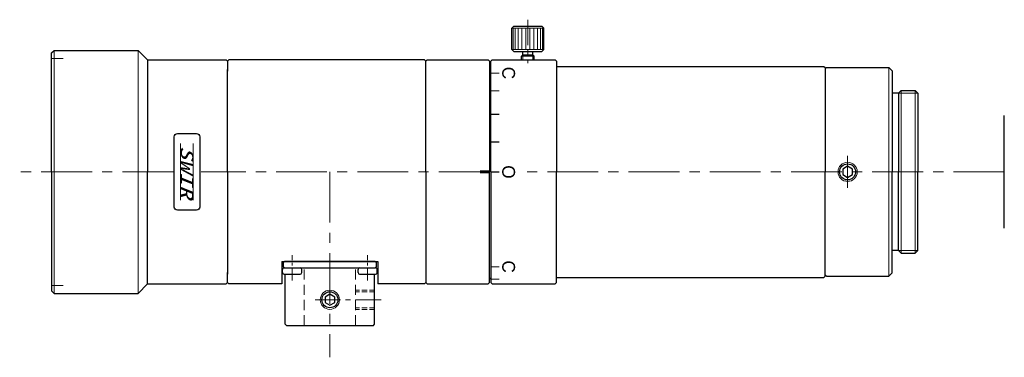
# Model space of a CAD drawing. Header units: millimetres. Extents: x -20 to 133, y 21 to 74.
import ezdxf
from ezdxf.enums import TextEntityAlignment as Align

# ---------------------------------------------------------------- set-up
doc = ezdxf.new("R2010")
doc.units = ezdxf.units.MM
doc.header["$LTSCALE"] = 0.25
doc.linetypes.add('CENTER', pattern=[50.8, 31.75, -6.35, 6.35, -6.35])
doc.linetypes.add('HIDDEN', pattern=[9.525, 6.35, -3.175])
doc.layers.add('00_補助線', color=252, linetype='Continuous', lineweight=0, plot=False)
for name, color, linetype, lineweight in [('01_中心線', 1, 'CENTER', 20), ('03_寸法・文字', 50, 'Continuous', 20), ('iris＆image_circle', 7, 'Continuous', 30), ('画層1', 7, 'Continuous', 30), ('ﾋﾞｽ・ﾈｼﾞ', 7, 'Continuous', 30)]:
    doc.layers.add(name, color=color, linetype=linetype, lineweight=lineweight)
doc.styles.add('VS Standard', font='txt', dxfattribs={"height": 3})

# ---------------------------------------------------------------- blocks, each defined once
blk = doc.blocks.new('HM30##')
at = {"layer": '画層1'}
blk.add_lwpolyline([(-0.75, -0.43), (0, -0.87), (0.75, -0.43), (0.75, 0.43), (0, 0.87), (-0.75, 0.43)], close=True, dxfattribs=at)
at = {"layer": '画層1', "lineweight": 9}
blk.add_circle((0, 0), 1.5, dxfattribs=at)
at = {"layer": '画層1'}
blk.add_circle((0, 0), 1.25, dxfattribs=at)
blk = doc.blocks.new('シール_SWIR')
at = {"layer": '00_補助線'}
for p, q in [((-4.44, 1), (4.44, 1)), ((4.44, -1), (-4.44, -1))]:
    blk.add_line(p, q, dxfattribs=at)
at = {"layer": '画層1'}
blk.add_lwpolyline([(-5.5, 2), (5.5, 2, -0.414214), (6, 1.5), (6, -1.5, -0.414214), (5.5, -2), (-5.5, -2, -0.414214), (-6, -1.5), (-6, 1.5, -0.414214)], format="xyb", close=True, dxfattribs=at)
at = {"layer": '03_寸法・文字', "insert": (0, 0), "char_height": 2, "attachment_point": 5, "style": 'VS Standard'}
blk.add_mtext('{\\fMS Gothic|b0|i1|c128|p49;\\W1.5;SWIR}', dxfattribs=at)

msp = doc.modelspace()

# ---------------------------------------------------------------- hatches: boundary and pattern name
at = {"layer": '03_寸法・文字'}
h = msp.add_hatch(color=256, dxfattribs=at)
h.dxf.hatch_style = 1
h.paths.add_polyline_path([(51.46, 50.25), (52.96, 50.25), (52.96, 49.75), (51.46, 49.75)])

# ---------------------------------------------------------------- linework, layer by layer
at = {"layer": '00_補助線', "lineweight": 20}
for p, q in [((-15.49, 67.75), (-13.69, 67.75)), ((-15.49, 32.25), (-13.69, 32.25))]:
    msp.add_line(p, q, dxfattribs=at)
at = {"layer": '01_中心線', "ltscale": 0.5}
for p, q in [((58.96, 73.8), (58.96, 67)), ((36.01, 30), (25.51, 30))]:
    msp.add_line(p, q, dxfattribs=at)
at = {"layer": '01_中心線'}
for p, q in [((108.96, 47.5), (108.96, 52.5)), ((3.52, 50), (-20.49, 50)), ((52.96, 50), (7.86, 50)), ((28.01, 50), (28.01, 21)), ((133.46, 50), (57.44, 50))]:
    msp.add_line(p, q, dxfattribs=at)
at = {"layer": '01_中心線', "ltscale": 0.25}
for p, q in [((22.11, 33), (22.11, 37)), ((33.91, 33), (33.91, 37))]:
    msp.add_line(p, q, dxfattribs=at)
at = {"layer": '03_寸法・文字', "lineweight": 15}
msp.add_line((53.16, 65.45), (54.46, 65.45), dxfattribs=at)
at = {"layer": '03_寸法・文字', "lineweight": 20}
msp.add_line((53.16, 62.69), (54.46, 62.69), dxfattribs=at)
at = {"layer": '03_寸法・文字', "lineweight": 30}
for p, q in [((53.16, 59.01), (54.46, 59.01)), ((53.16, 54.68), (54.46, 54.68)), ((53.16, 50), (54.46, 50))]:
    msp.add_line(p, q, dxfattribs=at)
at = {"layer": '03_寸法・文字', "lineweight": 9}
for p, q in [((53.16, 35.16), (54.46, 35.16)), ((53.16, 33.22), (54.46, 33.22))]:
    msp.add_line(p, q, dxfattribs=at)
at = {"layer": 'iris＆image_circle'}
msp.add_line((133.46, 41.18), (133.46, 58.82), dxfattribs=at)
at = {"layer": '画層1'}
for p, q in [((56.79, 72.8), (56.46, 72.48)), ((56.46, 69.13), (56.46, 72.48)), ((56.79, 72.8), (61.14, 72.8)), ((61.14, 72.8), (61.46, 72.48)), ((61.46, 69.13), (61.46, 72.48)), ((-15.49, 68.6), (-15.09, 69)), ((-15.49, 50), (-15.49, 68.6)), ((-15.09, 69), (-1.99, 69)), ((-0.49, 67.5), (-1.99, 69)), ((56.79, 68.8), (56.46, 69.13)), ((56.79, 68.8), (61.14, 68.8)), ((58.16, 68.3), (57.96, 68.1)), ((57.96, 67.5), (57.96, 68.1)), ((58.16, 68.3), (58.16, 68.8)), ((58.16, 68.3), (59.76, 68.3)), ((59.76, 68.3), (59.76, 68.8)), ((59.96, 68.1), (59.76, 68.3)), ((59.96, 67.5), (59.96, 68.1)), ((61.14, 68.8), (61.46, 69.13)), ((-0.49, 67.5), (11.81, 67.5)), ((-0.49, 67.5), (-0.49, 50)), ((12.01, 67.3), (11.81, 67.5)), ((12.01, 67.3), (12.21, 67.5)), ((12.01, 67.3), (12.01, 65.75)), ((12.01, 67.3), (12.01, 66)), ((42.81, 67.5), (12.21, 67.5)), ((42.81, 67.5), (43.01, 67.3)), ((43.01, 50), (43.01, 67.3)), ((43.02, 67.3), (43.22, 67.5)), ((43.02, 50), (43.02, 67.3)), ((43.22, 67.5), (52.76, 67.5)), ((52.76, 67.5), (52.96, 67.3)), ((52.96, 67.3), (52.96, 50)), ((53.16, 66.8), (52.96, 66.6)), ((53.16, 67.3), (53.36, 67.5)), ((53.16, 50), (53.16, 67.3)), ((53.36, 67.5), (63.26, 67.5)), ((63.46, 67.3), (63.26, 67.5)), ((63.46, 67.3), (63.46, 50)), ((63.46, 66.5), (105.26, 66.5)), ((105.26, 66.5), (105.46, 66.3)), ((105.46, 66.3), (105.46, 50)), ((105.46, 66.1), (105.66, 66.3)), ((105.66, 66.3), (115.43, 66.3)), ((115.93, 65.8), (115.43, 66.3)), ((12.01, 50), (12.01, 66)), ((115.93, 65.8), (115.93, 50)), ((116.93, 62.3), (115.93, 62.3)), ((116.93, 62.3), (117.34, 62.7)), ((116.93, 62.3), (116.93, 50)), ((117.34, 62.7), (119.53, 62.7)), ((119.93, 62.3), (119.53, 62.7)), ((119.93, 62.3), (119.93, 50)), ((-15.49, 50), (-15.49, 31.4)), ((-0.49, 32.5), (-0.49, 50)), ((12.01, 50), (12.01, 34)), ((43.01, 50), (43.01, 32.7)), ((43.02, 50), (43.02, 32.7)), ((52.96, 32.7), (52.96, 50)), ((53.16, 50), (53.16, 32.7)), ((63.46, 32.7), (63.46, 50)), ((105.46, 33.7), (105.46, 50)), ((115.93, 34.2), (115.93, 50)), ((116.93, 37.7), (116.93, 50)), ((119.93, 37.7), (119.93, 50)), ((116.93, 37.7), (115.93, 37.7)), ((116.93, 37.7), (117.34, 37.3)), ((117.34, 37.3), (119.53, 37.3)), ((119.93, 37.7), (119.53, 37.3)), ((20.51, 36), (20.51, 32.5)), ((20.51, 36), (35.51, 36)), ((35.51, 36), (35.51, 32.5)), ((12.01, 32.7), (12.01, 34.25)), ((12.01, 32.7), (12.01, 34)), ((20.61, 34.25), (20.61, 34.75)), ((20.86, 35), (23.36, 35)), ((20.86, 34), (23.36, 34)), ((20.91, 35), (35.11, 35)), ((21.01, 26.2), (21.01, 34)), ((23.61, 34.25), (23.61, 34.75)), ((32.41, 34.25), (32.41, 34.75)), ((32.66, 35), (35.16, 35)), ((32.66, 34), (35.16, 34)), ((35.01, 26.2), (35.01, 34)), ((35.41, 34.25), (35.41, 34.75)), ((105.46, 33.9), (105.66, 33.7)), ((115.93, 34.2), (115.43, 33.7)), ((-0.49, 32.5), (-1.99, 31)), ((-0.49, 32.5), (11.81, 32.5)), ((12.01, 32.7), (11.81, 32.5)), ((12.01, 32.7), (12.21, 32.5)), ((20.51, 32.5), (12.21, 32.5)), ((42.81, 32.5), (35.51, 32.5)), ((42.81, 32.5), (43.01, 32.7)), ((43.02, 32.7), (43.22, 32.5)), ((43.22, 32.5), (52.76, 32.5)), ((52.76, 32.5), (52.96, 32.7)), ((53.16, 33.2), (52.96, 33.4)), ((53.16, 32.7), (53.36, 32.5)), ((53.36, 32.5), (63.26, 32.5)), ((63.46, 32.7), (63.26, 32.5)), ((63.46, 33.5), (105.26, 33.5)), ((105.26, 33.5), (105.46, 33.7)), ((105.66, 33.7), (115.43, 33.7)), ((-15.49, 31.4), (-15.09, 31)), ((-15.09, 31), (-1.99, 31)), ((21.01, 26.2), (21.21, 26)), ((34.81, 26), (35.01, 26.2)), ((21.21, 26), (34.81, 26))]:
    msp.add_line(p, q, dxfattribs=at)
at = {"layer": '画層1', "lineweight": 9}
for p, q in [((56.46, 72.48), (61.46, 72.48)), ((56.65, 72.48), (56.65, 69.13)), ((56.98, 72.48), (56.98, 69.13)), ((57.44, 72.48), (57.44, 69.13)), ((58.01, 72.48), (58.01, 69.13)), ((58.64, 72.48), (58.64, 69.13)), ((59.29, 72.48), (59.29, 69.13)), ((59.92, 72.48), (59.92, 69.13)), ((60.49, 72.48), (60.49, 69.13)), ((60.95, 72.48), (60.95, 69.13)), ((61.27, 72.48), (61.27, 69.13)), ((-15.09, 69), (-15.09, 50)), ((56.46, 69.13), (61.46, 69.13)), ((57.96, 68.1), (59.96, 68.1)), ((115.43, 66.3), (115.43, 50)), ((117.34, 62.7), (117.34, 50)), ((119.53, 62.7), (119.53, 50)), ((-15.09, 31), (-15.09, 50)), ((115.43, 33.7), (115.43, 50)), ((117.34, 37.3), (117.34, 50)), ((119.53, 37.3), (119.53, 50))]:
    msp.add_line(p, q, dxfattribs=at)
at = {"layer": '画層1', "lineweight": 20}
for p, q in [((-1.99, 69), (-1.99, 50)), ((58.16, 67.5), (58.16, 68.3)), ((59.76, 67.5), (59.76, 68.3)), ((116.93, 62.3), (119.93, 62.3)), ((-1.99, 31), (-1.99, 50)), ((116.93, 37.7), (119.93, 37.7))]:
    msp.add_line(p, q, dxfattribs=at)
at = {"layer": '画層1', "ltscale": 0.5}
for p, q in [((20.91, 36), (20.71, 35.8)), ((20.71, 35.8), (20.71, 35.2)), ((28.01, 36), (20.91, 36)), ((35.11, 36), (28.01, 36)), ((35.11, 36), (35.31, 35.8)), ((35.31, 35.2), (35.31, 35.8)), ((20.71, 35.2), (20.91, 35)), ((20.91, 35), (21.01, 35)), ((35.01, 35), (35.11, 35)), ((35.31, 35.2), (35.11, 35))]:
    msp.add_line(p, q, dxfattribs=at)
at = {"layer": '画層1', "color": 3, "linetype": 'HIDDEN', "lineweight": 20}
for p, q in [((24.01, 26), (24.01, 35)), ((32.01, 26), (32.01, 35))]:
    msp.add_line(p, q, dxfattribs=at)
at = {"layer": '画層1', "color": 3, "linetype": 'HIDDEN', "lineweight": 20, "ltscale": 0.5}
for p, q in [((35.01, 31.5), (32.01, 31.5)), ((35.01, 31.25), (32.01, 31.25)), ((35.01, 28.75), (32.01, 28.75)), ((35.01, 28.5), (32.01, 28.5))]:
    msp.add_line(p, q, dxfattribs=at)
at = {"layer": '画層1'}
for centre, start, end in [((20.86, 34.75), 90, 180), ((20.86, 34.25), 180, 270), ((23.36, 34.75), 0, 90), ((23.36, 34.25), 270, 0), ((32.66, 34.75), 90, 180), ((32.66, 34.25), 180, 270), ((35.16, 34.75), 0, 90), ((35.16, 34.25), 270, 0)]:
    msp.add_arc(centre, 0.25, start, end, dxfattribs=at)

# ---------------------------------------------------------------- block references
at = {"layer": '03_寸法・文字', "rotation": 270}
msp.add_blockref('シール_SWIR', (5.66, 50), dxfattribs=at)
at = {"layer": 'ﾋﾞｽ・ﾈｼﾞ'}
for p in [(108.96, 50), (28.01, 30)]:
    msp.add_blockref('HM30##', p, dxfattribs=at)

# ---------------------------------------------------------------- texts
at = {"layer": '03_寸法・文字', "style": 'VS Standard'}
for s, p in [('C', (56.96, 65.47)), ('O', (56.96, 49.99)), ('C', (56.96, 35.18))]:
    msp.add_text(s, height=2, rotation=270, dxfattribs=at).set_placement(p, align=Align.TOP_CENTER)

doc.saveas('drawing.dxf')
